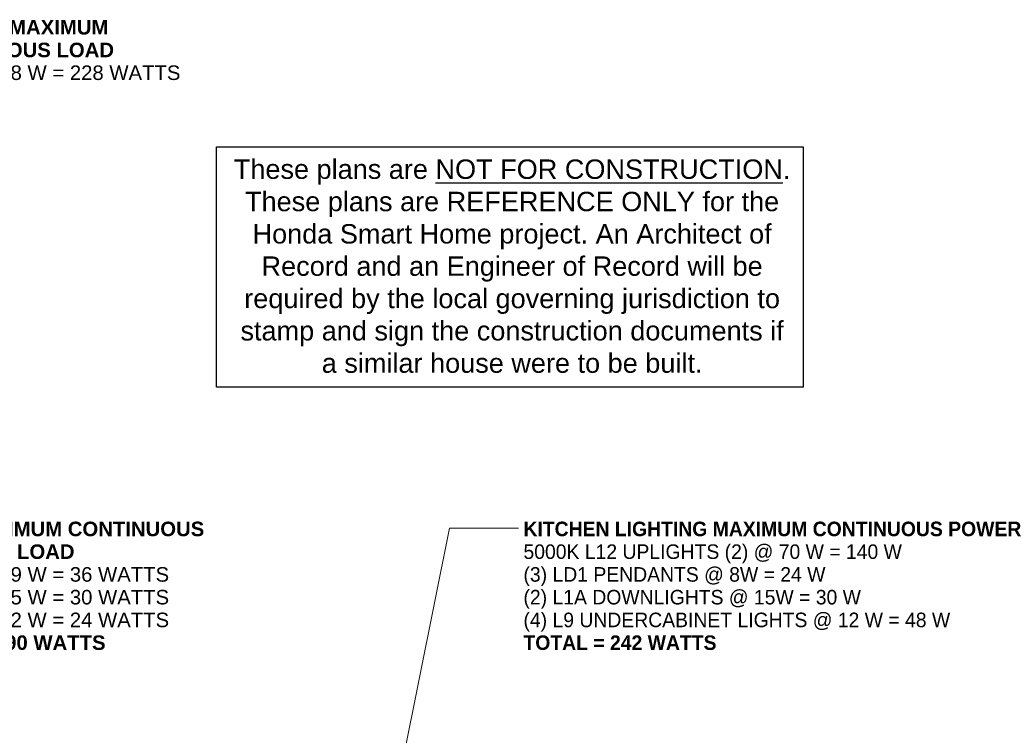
# Model space of a CAD drawing. Header units: inches. Extents: x -657 to 139, y -229 to 530.
# Tile 11 of 11: x -295 to 4, y 174 to 392. Entities that reach past the tile are written whole.
import ezdxf

# ---------------------------------------------------------------- set-up
doc = ezdxf.new("R2010")
doc.units = ezdxf.units.IN
doc.header["$MEASUREMENT"] = 0
doc.layers.add('A-ANNO-TEXT', color=2, linetype='Continuous', lineweight=9)
doc.styles.add('Arial', font='arial.ttf', dxfattribs={"height": 4.425898})

msp = doc.modelspace()

# ---------------------------------------------------------------- linework, layer by layer
msp.add_lwpolyline([(-235.3324, 353.1469), (-56.7613, 353.1469), (-56.7613, 279.9971), (-235.3324, 279.9971)], close=True)
at = {"layer": 'A-ANNO-TEXT', "color": 7}
for p, q in [((-188.7226, 116.4135), (-164.3921, 237.1041)), ((-164.3921, 237.1041), (-143.4084, 237.1041))]:
    msp.add_line(p, q, dxfattribs=at)

# ---------------------------------------------------------------- texts
at = {"insert": (-145.3577, 349.3046), "char_height": 5.9011976, "width": 170.64303, "attachment_point": 2, "style": 'Arial'}
msp.add_mtext('These plans are {\\LNOT FOR CONSTRUCTION}. These plans are REFERENCE ONLY for the Honda Smart Home project. An Architect of Record and an Engineer of Record will be required by the local governing jurisdiction to stamp and sign the construction documents if a similar house were to be built.', dxfattribs=at)
at = {"layer": 'A-ANNO-TEXT', "color": 7, "char_height": 4.425898, "attachment_point": 1, "line_spacing_factor": 0.938532, "style": 'Arial'}
for s, insert, width in [('\\fArial|b1|i0|c0|p34|;GARAGE MAXIMUM\\fArial|b0|i0|c0|p34|;\\P\\fArial|b1|i0|c0|p34|;CONTINUOUS LOAD\\fArial|b0|i0|c0|p34|;\\P(6) L8 @ 38 W = 228 WATTS', (-327.3547, 391.7734), 96.39), ('\\fArial|b1|i0|c0|p34|;DEN MAXIMUM CONTINUOUS\\fArial|b0|i0|c0|p34|;\\P\\fArial|b1|i0|c0|p34|;LIGHTING LOAD\\fArial|b0|i0|c0|p34|;\\P(4) L10 @ 9 W = 36 WATTS\\P(2) L1 @ 15 W = 30 WATTS\\P(2) L9 @ 12 W = 24 WATTS\\P\\fArial|b1|i0|c0|p34|;TOTAL = 90 WATTS\\fArial|b0|i0|c0|p34|;\\P', (-327.3547, 239.0723), 102.33), ('\\fArial|b1|i0|c0|p34|;KITCHEN LIGHTING MAXIMUM CONTINUOUS POWER\\fArial|b0|i0|c0|p34|;\\P5000K L12 UPLIGHTS (2) @ 70 W = 140 W\\P(3) LD1 PENDANTS @ 8W = 24 W\\P(2) L1A DOWNLIGHTS @ 15W = 30 W\\P(4) L9 UNDERCABINET LIGHTS @ 12 W = 48 W\\P\\fArial|b1|i0|c0|p34|;TOTAL = 242 WATTS', (-141.9084, 239.0723), 184.464)]:
    msp.add_mtext(s, dxfattribs=dict(at, insert=insert, width=width))

doc.saveas('drawing.dxf')
